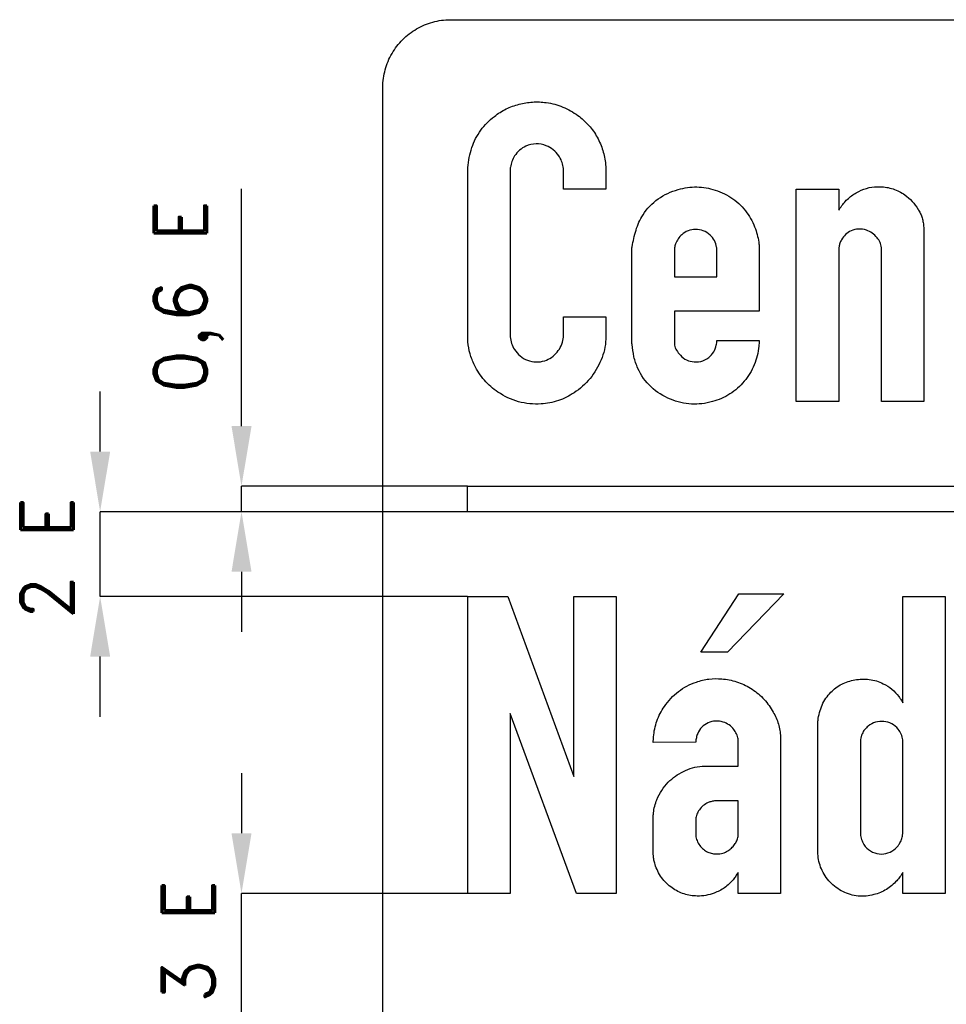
# Model space of a CAD drawing. Header units: millimetres. Extents: x -515 to 3121, y -2498 to 3941.
# Tile 3 of 5: x -139 to 1172, y 660 to 2053. Entities that reach past the tile are written whole.
import ezdxf

# ---------------------------------------------------------------- set-up
doc = ezdxf.new("R2010")
doc.units = ezdxf.units.MM
doc.header["$LTSCALE"] = 5
doc.layers.add('Kóty', color=2, linetype='Continuous')
doc.layers.add('Značka', color=7, linetype='Continuous')
doc.styles.get("Standard").update_dxf_attribs({"font": 'romand.shx', "height": 75})

msp = doc.modelspace()

# ---------------------------------------------------------------- linework, layer by layer
at = {"layer": 'Kóty'}
for p, q in [((175.1, 1477.8), (175.1, 1813.6)), ((-24.9, 1441.8), (-24.9, 1526.8)), ((495.1, 1392.8), (175, 1392.8)), ((495.1, 1356.8), (-25, 1356.8)), ((495.1, 1356.8), (175, 1356.8)), ((175.1, 1271.8), (175.1, 1186.8)), ((495.1, 1236.8), (-25, 1236.8)), ((-24.9, 1066.8), (-24.9, 1151.8)), ((175.1, 986.8), (175.1, 901.8)), ((495.1, 816.8), (175, 816.8))]:
    msp.add_line(p, q, dxfattribs=at)
for points in [[(175.1, 1356.8), (175.1, 1392.8)], [(-24.9, 1236.8), (-24.9, 1356.8)], [(175.1, 636.8), (175.1, 816.8)]]:
    msp.add_lwpolyline(points, dxfattribs=at)
for points in [[(161, 1477.8), (189.3, 1477.8), (175.1, 1392.8)], [(-39, 1441.8), (-10.7, 1441.8), (-24.9, 1356.8)], [(161, 1271.8), (189.3, 1271.8), (175.1, 1356.8)], [(-39, 1151.8), (-10.7, 1151.8), (-24.9, 1236.8)], [(161, 901.8), (189.3, 901.8), (175.1, 816.8)]]:
    msp.add_solid(points, dxfattribs=at)
at = {"layer": 'Značka', "color": 251}
for points in [[(375.1, 192.8), (375.1, 1956.8), (375.1, 1957.2), (375.1, 1957.5, -0.03218), (375.9, 1969.9, -0.035443), (378.5, 1982.1, -0.036267), (382.5, 1993.9, -0.034421), (388.1, 2005, -0.033721), (395, 2015.4, -0.034085), (403.2, 2024.7, -0.034209), (412.5, 2032.9, -0.034229), (422.9, 2039.8, -0.034044), (434, 2045.4, -0.033412), (445.7, 2049.4, -0.034127), (457.9, 2052, -0.036745), (470.3, 2052.8), (470.7, 2052.8), (471.1, 2052.8), (2091.1, 2052.8)], [(690.4, 1632.6), (690.4, 1603.5), (690.4, 1602.1, -0.004597), (690.4, 1600.7, -0.058395), (688.6, 1585.9, -0.04352), (683.8, 1571.5, -0.074594), (668.2, 1545.2, -0.081624), (645.6, 1525.1, -0.069971), (623.4, 1513.9, -0.069174), (599, 1509.3, -0.086255), (567, 1512.4, -0.086656), (538, 1526.1, -0.070136), (518.8, 1542.9, -0.067916), (504.9, 1564.2, -0.047371), (498.5, 1580.3, -0.050891), (495.5, 1597.2, -0.004792), (495.3, 1599.3, -0.001598), (495.2, 1601.3), (495.2, 1841), (495.3, 1842.3), (495.4, 1843.6, -0.02564), (497.3, 1857.9, -0.037676), (501.1, 1871.8, -0.07824), (513.6, 1896.4, -0.077449), (533, 1916, -0.055464), (549.5, 1926.5, -0.051639), (567.8, 1933.1, -0.050433), (587, 1936.3, -0.052933), (606.4, 1935.5, -0.06598), (629.9, 1929.3, -0.064102), (651, 1917.2, -0.055946), (666.5, 1903.3, -0.058597), (678.4, 1886.4, -0.054984), (686.3, 1867.9, -0.050286), (690.2, 1848.2, -0.004114), (690.4, 1846, -0.001374), (690.6, 1843.8), (690.6, 1812.9), (630.6, 1812.9), (630.6, 1841.1, 0.003576), (630.5, 1842.9, 0.010744), (630.3, 1844.6, 0.065469), (628.1, 1852.8, 0.058071), (623.9, 1860.4, 0.075686), (616.2, 1868.8, 0.08205), (606.3, 1874.5, 0.103145), (591.8, 1877.1, 0.106124), (577.5, 1873.8, 0.080076), (568.5, 1868.1, 0.074147), (561.6, 1860, 0.056539), (557.7, 1852.3, 0.053196), (555.6, 1844.1, 0.007479), (555.3, 1842.5, 0.002498), (555.1, 1840.9), (555.1, 1607, 0.002245), (555.2, 1605.6, 0.006728), (555.3, 1604.1, 0.059865), (557.2, 1594.9, 0.064006), (561.4, 1586.3, 0.083803), (569.3, 1577.1, 0.087799), (579.8, 1571.1, 0.089764), (591.9, 1568.6, 0.089114), (604.1, 1570.4, 0.078265), (613.8, 1575.1, 0.073524), (621.7, 1582.5, 0.068922), (627.3, 1591.5, 0.069944), (630.2, 1601.5, 0.008136), (630.5, 1603, 0.002719), (630.7, 1604.5), (630.7, 1632.6), (690.4, 1632.6)], [(907.5, 1598.8, -0.002838), (907.3, 1594.8, -0.008486), (907.1, 1590.9, -0.076068), (900.6, 1564.6, -0.08264), (886.3, 1541.3, -0.084005), (866.2, 1523.3, -0.078285), (841.3, 1512.5, -0.085637), (811.6, 1509.1, -0.087726), (782.3, 1516, -0.094629), (754.6, 1533.3, -0.106619), (736, 1559.6, -0.054306), (730.4, 1576.1, -0.032649), (727.7, 1593.3), (727.5, 1594.7), (727.4, 1596), (727.4, 1729), (727.6, 1730.3), (727.9, 1731.6, -0.032893), (733.3, 1755, -0.072337), (743.3, 1776.7, -0.104868), (764.5, 1799.2, -0.090293), (793.1, 1812.5, -0.077694), (819.3, 1816.2, -0.077788), (845.2, 1811.8, -0.080744), (870.5, 1799.4, -0.087631), (890.2, 1779.7, -0.040655), (897, 1768.7, -0.032442), (902.2, 1756.8, -0.029176), (905.4, 1746.3, -0.04011), (907.2, 1735.5, -0.006865), (907.4, 1733.3, -0.002286), (907.5, 1731.1), (907.5, 1640.4), (787.6, 1640.4), (787.6, 1597, 0.004271), (787.6, 1595.8, 0.012898), (787.6, 1594.6, 0.100355), (789.7, 1586.9, 0.068674), (794.3, 1580.1, 0.083089), (802.5, 1572.8, 0.100573), (812.6, 1569.1, 0.113462), (824.9, 1569.5, 0.10892), (836.1, 1575.1, 0.093129), (843.2, 1582.8, 0.0938), (846.9, 1592.4, 0.023537), (847.5, 1595.6, 0.007855), (847.8, 1598.8), (907.5, 1598.8)], [(960, 1512.8), (960, 1813), (1020.3, 1813), (1020.3, 1783.3, -0.003961), (1022.3, 1786.5, -0.011863), (1024.5, 1789.8, -0.062318), (1035.2, 1801.3, -0.064574), (1048.4, 1809.9, -0.065995), (1063.1, 1815.2, -0.065326), (1078.7, 1816.5, -0.075854), (1097, 1813.4, -0.078635), (1113.5, 1804.9, -0.057614), (1124, 1795.7, -0.046965), (1132.4, 1784.5, -0.02403), (1135.3, 1779.3, -0.036857), (1137.6, 1773.9, -0.038168), (1139.3, 1767.4, -0.015779), (1140.2, 1760.7), (1140.5, 1758.8), (1140.7, 1756.9), (1140.7, 1512.8), (1080.5, 1512.8), (1080.5, 1728.1, 0.003415), (1080.4, 1729.2, 0.010268), (1080.4, 1730.3, 0.085128), (1078.5, 1737.8, 0.06705), (1074.3, 1744.4, 0.076219), (1067.6, 1751, 0.081181), (1059.2, 1755.1, 0.094664), (1048.2, 1756.7, 0.101699), (1037.5, 1754, 0.086809), (1029.8, 1748.9, 0.077493), (1024.1, 1741.6, 0.048045), (1021.8, 1736.7, 0.056644), (1020.5, 1731.5, 0.012604), (1020.4, 1730, 0.00419), (1020.3, 1728.5), (1020.3, 1512.8), (960, 1512.8)], [(847.6, 1688.9), (847.6, 1727.8, 0.004236), (847.5, 1729.4, 0.012697), (847.3, 1731.1, 0.093772), (844.3, 1740.4, 0.089783), (838, 1748.2, 0.101014), (828.4, 1754.1, 0.098819), (817.4, 1756, 0.092316), (806.9, 1754.1, 0.09532), (798, 1748.6, 0.07065), (792.8, 1742.8, 0.062749), (789.3, 1735.8, 0.026227), (788.4, 1733, 0.034193), (787.9, 1730.2, 0.009848), (787.8, 1729.2, 0.003274), (787.7, 1728.3), (787.7, 1688.9), (847.6, 1688.9)], [(1110.8, 816.8), (1110.8, 846.4, -0.0074), (1106.7, 840.4, -0.022233), (1102.2, 834.8, -0.075579), (1087.6, 822.5, -0.07851), (1069.8, 815.1, -0.092997), (1047.6, 813.1, -0.095511), (1026.1, 819.4, -0.095147), (1007.9, 832.7, -0.09207), (995.6, 851.6, -0.047081), (992.1, 861.9, -0.048362), (990.6, 872.6, -0.006791), (990.5, 874.6, -0.002263), (990.4, 876.6), (990.4, 1056.2, -0.00252), (990.6, 1059, -0.007514), (990.9, 1061.8, -0.078545), (996.6, 1083.2, -0.096485), (1009.1, 1101.3, -0.088983), (1024.3, 1112.8, -0.077749), (1042.7, 1118.8, -0.081054), (1063.4, 1119.5, -0.087), (1083.1, 1113.4, -0.062909), (1095.3, 1105.7, -0.063547), (1105.1, 1095.2, -0.018023), (1108, 1090.9, -0.006011), (1110.8, 1086.5), (1110.8, 1236.8), (1170.6, 1236.8), (1170.6, 816.8), (1110.8, 816.8)], [(877.6, 816.8), (877.7, 846.5, -0.007047), (874.3, 841.2, -0.021165), (870.6, 836.2, -0.069656), (858.6, 824.9, -0.067934), (844, 817.3, -0.051829), (832.1, 814, -0.049909), (819.8, 813.1, -0.074232), (801.3, 816.1, -0.080216), (784.5, 824.5, -0.088749), (769.5, 839.2, -0.08636), (760.3, 857.9, -0.029369), (758.7, 864, -0.033407), (757.9, 870.2, -0.00924), (757.7, 872.4, -0.003073), (757.7, 874.6), (757.7, 926.6, -0.002302), (757.8, 928.7, -0.006915), (758, 930.7, -0.040582), (759.8, 940.2, -0.034407), (762.9, 949.4, -0.048979), (769.8, 962.6, -0.052899), (779, 974, -0.047215), (789, 982.6, -0.04204), (800.4, 989.3, -0.046738), (813.3, 994.4, -0.060123), (826.9, 996.6, -0.005087), (828.2, 996.7, -0.001696), (829.6, 996.8), (877.9, 996.8), (877.9, 1033, 0.002398), (877.7, 1034.2, 0.007181), (877.6, 1035.3, 0.062735), (875.5, 1042.4, 0.066446), (871.6, 1048.8, 0.082409), (864.9, 1055.2, 0.080355), (856.6, 1059.2, 0.094534), (845.8, 1060.6, 0.096991), (835.2, 1057.9, 0.094084), (826.4, 1051.9, 0.104033), (820.6, 1043.2, 0.05477), (818.7, 1037.1, 0.017783), (817.7, 1030.6), (757.7, 1030.2, -0.002963), (757.8, 1034.3, -0.00888), (758.1, 1038.3, -0.065707), (762.9, 1060.7, -0.068777), (773.5, 1081.2, -0.085682), (793.2, 1102.3, -0.085553), (818.8, 1115.7, -0.055458), (836.4, 1120, -0.053361), (854.5, 1120.3, -0.061548), (875.7, 1116.2, -0.06263), (895.2, 1107, -0.064764), (912.7, 1093.2, -0.062237), (926.1, 1075.4, -0.055582), (934.1, 1058.6, -0.068037), (937.6, 1040.6, -0.007285), (937.8, 1038.2, -0.002428), (937.9, 1035.8), (937.9, 816.8), (877.6, 816.8)], [(1050.7, 1030.3), (1050.7, 904, 0.00182), (1050.8, 902.5, 0.005437), (1050.9, 900.9, 0.046845), (1052.4, 893.2, 0.070434), (1055.7, 886.1, 0.121958), (1064.9, 876.8, 0.12238), (1077.5, 872.7, 0.114685), (1089.8, 874, 0.105071), (1100.3, 880.2, 0.039703), (1103.4, 883.3, 0.038816), (1105.9, 886.8, 0.055247), (1108.9, 892.9, 0.051944), (1110.4, 899.5, 0.008194), (1110.6, 900.9, 0.002742), (1110.8, 902.3), (1110.8, 1031, 0.003813), (1110.8, 1032.4, 0.011455), (1110.7, 1033.9, 0.081814), (1108.6, 1041.9, 0.074875), (1104.1, 1049.1, 0.099758), (1095.1, 1056.6, 0.106839), (1084, 1060, 0.106422), (1072.3, 1058.9, 0.096906), (1061.9, 1053.3, 0.062148), (1056.9, 1048.5, 0.070312), (1053.3, 1042.5, 0.040468), (1051.9, 1038.6, 0.031193), (1051.1, 1034.4, 0.01015), (1050.9, 1032.4, 0.003394), (1050.7, 1030.3)], [(877.8, 947.8), (847.9, 947.8, 0.002639), (846.7, 947.8, 0.00792), (845.6, 947.7, 0.04645), (840.4, 946.9, 0.044053), (835.5, 945.2, 0.068255), (828.5, 941, 0.071103), (822.9, 935, 0.067081), (819.4, 928.7, 0.082003), (817.9, 921.9, 0.007745), (817.8, 921.1), (817.8, 920.3), (817.8, 900.7), (817.8, 899.8, 0.007427), (817.9, 898.9, 0.077219), (819.7, 891.5, 0.067705), (823.5, 884.7, 0.064861), (828.6, 879.2, 0.069912), (834.9, 875.3, 0.062566), (841.3, 873.2, 0.05566), (848, 872.6, 0.065072), (856, 873.7, 0.076011), (863.2, 876.9, 0.06113), (868.3, 880.9, 0.044229), (872.6, 885.9, 0.048458), (875.8, 891.3, 0.081732), (877.6, 897.3, 0.013307), (877.7, 898.4, 0.004411), (877.8, 899.5), (877.8, 947.8)]]:
    msp.add_lwpolyline(points, format="xyb", dxfattribs=at)
for points in [[(495.1, 1356.8), (495.1, 1392.8), (2067.1, 1392.8), (2067.1, 1356.8), (495.1, 1356.8)], [(878.8, 1240.5), (942.5, 1240.5), (862.6, 1158), (825.1, 1158), (878.8, 1240.5)], [(495.2, 816.8), (495.2, 1236.8), (552.1, 1236.8), (645.4, 982), (645.4, 1236.8), (705.2, 1236.8), (705.2, 816.8), (649.1, 816.8), (555.1, 1071.1), (555.1, 816.8), (495.2, 816.8)]]:
    msp.add_lwpolyline(points, dxfattribs=at)

# ---------------------------------------------------------------- texts
at = {"layer": 'Kóty', "char_height": 75, "attachment_point": 5, "rotation": 90}
for s, insert in [('\\A1;0,6 E', (100.1, 1661)), ('\\A1;2 E', (-99.9, 1291)), ('\\A1;3 E', (100.1, 749.2))]:
    msp.add_mtext(s, dxfattribs=dict(at, insert=insert))

doc.saveas('drawing.dxf')
